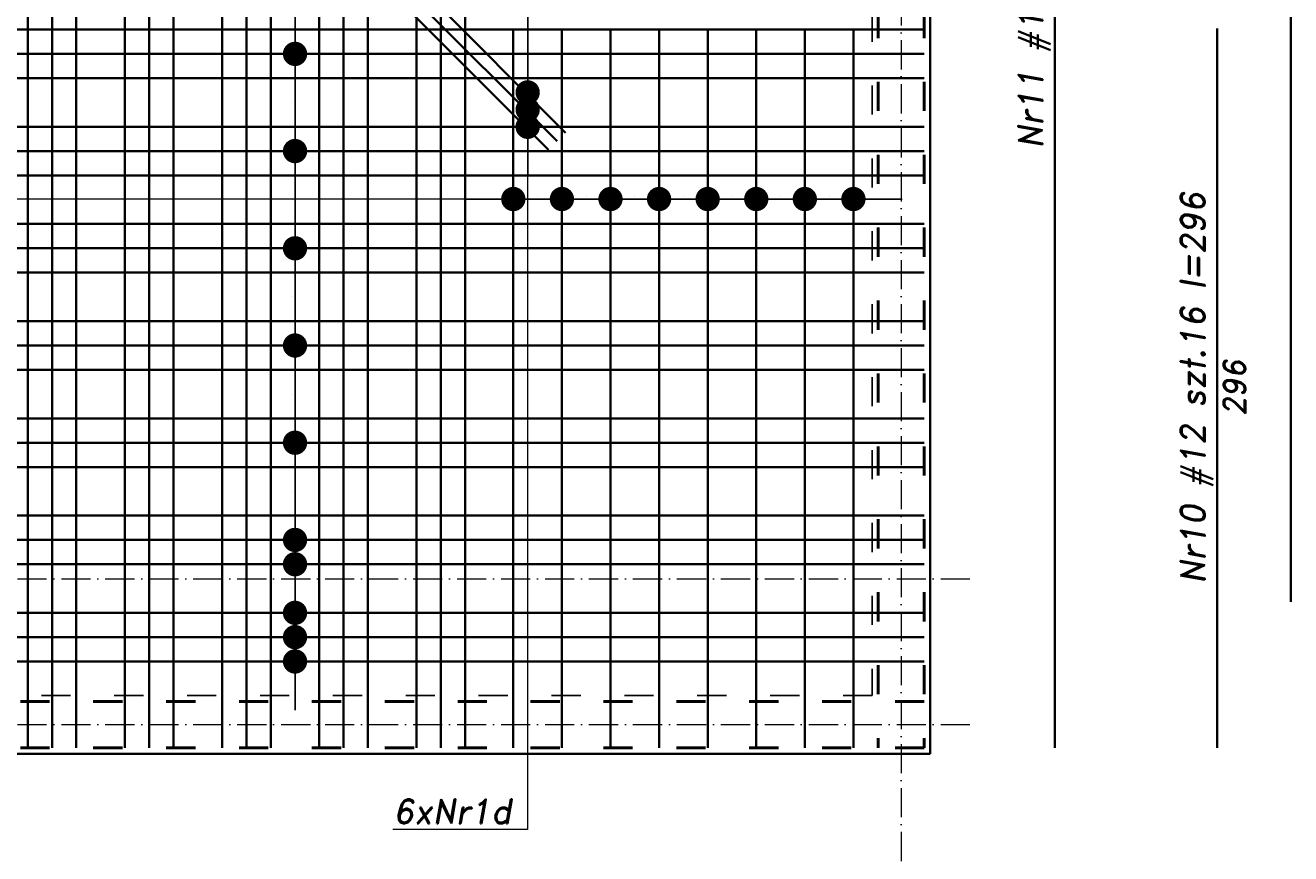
# Model space of a CAD drawing. Header units: millimetres. Extents: x 300938 to 312016, y 11971 to 20881.
# Tile 130 of 239: x 308050 to 308571, y 16231 to 16572. Entities that reach past the tile are written whole.
import ezdxf

# ---------------------------------------------------------------- set-up
doc = ezdxf.new("R2010")
doc.units = ezdxf.units.MM
doc.linetypes.add('ACAD_ISO03W100', pattern=[30, 12, -18])
doc.linetypes.add('ACAD_ISO10W100', pattern=[18, 12, -3, 0, -3])
for name, color, linetype, lineweight in [('konstrukcja', 3, 'Continuous', 35), ('konstrukcja wymiary', 1, 'Continuous', 13), ('opisy', 2, 'Continuous', 18), ('osie', 5, 'ACAD_ISO10W100', 13), ('zbrojenie', 4, 'Continuous', 50), ('zbrojenie płyty', 141, 'Continuous', 35)]:
    doc.layers.add(name, color=color, linetype=linetype, lineweight=lineweight)
doc.layers.add('przerywane', color=6, linetype='ACAD_ISO03W100')
doc.styles.add('KONSTRUKCJA', font='romand.shx', dxfattribs={"oblique": 10})
doc.styles.get("Standard").update_dxf_attribs({"font": 'romand.shx', "oblique": 10})
doc.dimstyles.new('150', dxfattribs={"dimtxt": 10, "dimasz": 7, "dimexe": 1.25, "dimexo": 0.625, "dimgap": 3, "dimtad": 1, "dimdec": 0, "dimrnd": 0.5, "dimtxsty": 'KONSTRUKCJA', "dimblk": 'ARCHTICK', "dimcen": 2.5, "dimadec": 0, "dimazin": 0, "dimtfac": 1, "dimtdec": 0, "dimtix": 1, "dimtmove": 0, "dimatfit": 3, "dimfxl": 4, "dimfxlon": 1, "dimarcsym": 0})
doc.dimstyles.new('kropki', dxfattribs={"dimtxt": 0.001, "dimasz": 10, "dimexe": 1.25, "dimexo": 0.625, "dimgap": 1, "dimtad": 1, "dimtxsty": 'Standard', "dimblk": 'DOT', "dimcen": 2.5, "dimadec": 0, "dimazin": 0, "dimtfac": 1, "dimtmove": 0, "dimatfit": 3, "dimfxl": 1, "dimfxlon": 1, "dimarcsym": 0})

# ---------------------------------------------------------------- blocks, each defined once
blk = doc.blocks.new('_ArchTick')
at = {"color": 0, "linetype": 'ByBlock', "lineweight": 13, "const_width": 0.15}
blk.add_lwpolyline([(-0.5, -0.5), (0.5, 0.5)], dxfattribs=at)
blk = doc.blocks.new('*D1297')
at = {"layer": 'Defpoints', "color": 0, "transparency": 16777216}
for p in [(307778.44, 16332.22), (308422.44, 16272.22), (308422.44, 16212.22)]:
    blk.add_point(p, dxfattribs=at)
at = {"layer": 'konstrukcja wymiary', "color": 0, "lineweight": -2, "transparency": 16777216}
for p, q in [((307778.44, 16216.22), (307778.44, 16210.97)), ((308422.44, 16216.22), (308422.44, 16210.97)), ((307778.44, 16212.22), (308422.44, 16212.22))]:
    blk.add_line(p, q, dxfattribs=at)
at = {"layer": 'konstrukcja wymiary', "color": 0, "lineweight": -2, "transparency": 16777216, "xscale": 7, "yscale": 7, "zscale": 7, "rotation": 180}
blk.add_blockref('_ArchTick', (307778.44, 16212.22), dxfattribs=at)
at = {"layer": 'konstrukcja wymiary', "color": 0, "lineweight": -2, "transparency": 16777216, "xscale": 7, "yscale": 7, "zscale": 7}
blk.add_blockref('_ArchTick', (308422.44, 16212.22), dxfattribs=at)
at = {"layer": 'konstrukcja wymiary', "color": 0, "transparency": 16777216, "insert": (308100.44, 16220.22), "char_height": 10, "attachment_point": 5, "style": 'KONSTRUKCJA'}
blk.add_mtext('644', dxfattribs=at)
blk = doc.blocks.new('_Dot')
at = {"color": 0, "linetype": 'ByBlock', "lineweight": -2}
blk.add_line((-0.5, 0), (-1, 0), dxfattribs=at)
at = {"color": 0, "linetype": 'ByBlock', "const_width": 0.5}
blk.add_lwpolyline([(-0.25, 0, 1), (0.25, 0, 1)], format="xyb", close=True, dxfattribs=at)
blk = doc.blocks.new('*D1467')
at = {"layer": 'Defpoints', "color": 0, "transparency": 16777216}
for p in [(308150.94, 16626.22), (308150.94, 16560.22), (308160.97, 16560.22)]:
    blk.add_point(p, dxfattribs=at)
at = {"layer": 'konstrukcja wymiary', "color": 0, "lineweight": -2, "transparency": 16777216}
for p, q in [((308159.97, 16626.22), (308162.22, 16626.22)), ((308160.97, 16616.22), (308160.97, 16570.22)), ((308159.97, 16560.22), (308162.22, 16560.22))]:
    blk.add_line(p, q, dxfattribs=at)
at = {"layer": 'konstrukcja wymiary', "color": 0, "lineweight": -2, "transparency": 16777216, "xscale": 10, "yscale": 10, "zscale": 10}
for p, rotation in [((308160.97, 16626.22), 90), ((308160.97, 16560.22), 270)]:
    blk.add_blockref('_Dot', p, dxfattribs=dict(at, rotation=rotation))
at = {"layer": 'konstrukcja wymiary', "color": 0, "transparency": 16777216, "insert": (308159.97, 16593.22), "char_height": 0.001, "attachment_point": 5, "rotation": 90}
blk.add_mtext('66', dxfattribs=at)
blk = doc.blocks.new('*D1468')
at = {"layer": 'Defpoints', "color": 0, "transparency": 16777216}
for p in [(308150.94, 16560.22), (308150.94, 16520.22), (308160.97, 16520.22)]:
    blk.add_point(p, dxfattribs=at)
at = {"layer": 'konstrukcja wymiary', "color": 0, "lineweight": -2, "transparency": 16777216}
for p, q in [((308159.97, 16560.22), (308162.22, 16560.22)), ((308160.97, 16550.22), (308160.97, 16530.22)), ((308159.97, 16520.22), (308162.22, 16520.22))]:
    blk.add_line(p, q, dxfattribs=at)
at = {"layer": 'konstrukcja wymiary', "color": 0, "lineweight": -2, "transparency": 16777216, "xscale": 10, "yscale": 10, "zscale": 10}
for p, rotation in [((308160.97, 16560.22), 90), ((308160.97, 16520.22), 270)]:
    blk.add_blockref('_Dot', p, dxfattribs=dict(at, rotation=rotation))
at = {"layer": 'konstrukcja wymiary', "color": 0, "transparency": 16777216, "insert": (308159.97, 16540.22), "char_height": 0.001, "attachment_point": 5, "rotation": 90}
blk.add_mtext('40', dxfattribs=at)
blk = doc.blocks.new('*D1469')
at = {"layer": 'Defpoints', "color": 0, "transparency": 16777216}
for p in [(308150.94, 16520.22), (308150.94, 16480.22), (308160.97, 16480.22)]:
    blk.add_point(p, dxfattribs=at)
at = {"layer": 'konstrukcja wymiary', "color": 0, "lineweight": -2, "transparency": 16777216}
for p, q in [((308159.97, 16520.22), (308162.22, 16520.22)), ((308160.97, 16510.22), (308160.97, 16490.22)), ((308159.97, 16480.22), (308162.22, 16480.22))]:
    blk.add_line(p, q, dxfattribs=at)
at = {"layer": 'konstrukcja wymiary', "color": 0, "lineweight": -2, "transparency": 16777216, "xscale": 10, "yscale": 10, "zscale": 10}
for p, rotation in [((308160.97, 16520.22), 90), ((308160.97, 16480.22), 270)]:
    blk.add_blockref('_Dot', p, dxfattribs=dict(at, rotation=rotation))
at = {"layer": 'konstrukcja wymiary', "color": 0, "transparency": 16777216, "insert": (308159.97, 16500.22), "char_height": 0.001, "attachment_point": 5, "rotation": 90}
blk.add_mtext('40', dxfattribs=at)
blk = doc.blocks.new('*D1470')
at = {"layer": 'Defpoints', "color": 0, "transparency": 16777216}
for p in [(308150.94, 16480.22), (308160.97, 16440.22), (308160.97, 16440.22)]:
    blk.add_point(p, dxfattribs=at)
at = {"layer": 'konstrukcja wymiary', "color": 0, "lineweight": -2, "transparency": 16777216}
for p, q in [((308159.97, 16480.22), (308162.22, 16480.22)), ((308160.97, 16470.22), (308160.97, 16450.22)), ((308160.97, 16440.22), (308162.22, 16440.22))]:
    blk.add_line(p, q, dxfattribs=at)
at = {"layer": 'konstrukcja wymiary', "color": 0, "lineweight": -2, "transparency": 16777216, "xscale": 10, "yscale": 10, "zscale": 10}
for p, rotation in [((308160.97, 16480.22), 90), ((308160.97, 16440.22), 270)]:
    blk.add_blockref('_Dot', p, dxfattribs=dict(at, rotation=rotation))
at = {"layer": 'konstrukcja wymiary', "color": 0, "transparency": 16777216, "insert": (308159.97, 16460.22), "char_height": 0.001, "attachment_point": 5, "rotation": 90}
blk.add_mtext('40', dxfattribs=at)
blk = doc.blocks.new('*D1471')
at = {"layer": 'Defpoints', "color": 0, "transparency": 16777216}
for p in [(308160.97, 16440.22), (308150.94, 16400.22), (308160.97, 16400.22)]:
    blk.add_point(p, dxfattribs=at)
at = {"layer": 'konstrukcja wymiary', "color": 0, "lineweight": -2, "transparency": 16777216}
for p, q in [((308160.97, 16440.22), (308162.22, 16440.22)), ((308160.97, 16430.22), (308160.97, 16410.22)), ((308159.97, 16400.22), (308162.22, 16400.22))]:
    blk.add_line(p, q, dxfattribs=at)
at = {"layer": 'konstrukcja wymiary', "color": 0, "lineweight": -2, "transparency": 16777216, "xscale": 10, "yscale": 10, "zscale": 10}
for p, rotation in [((308160.97, 16440.22), 90), ((308160.97, 16400.22), 270)]:
    blk.add_blockref('_Dot', p, dxfattribs=dict(at, rotation=rotation))
at = {"layer": 'konstrukcja wymiary', "color": 0, "transparency": 16777216, "insert": (308159.97, 16420.22), "char_height": 0.001, "attachment_point": 5, "rotation": 90}
blk.add_mtext('40', dxfattribs=at)
blk = doc.blocks.new('*D1472')
at = {"layer": 'Defpoints', "color": 0, "transparency": 16777216}
for p in [(308150.94, 16400.22), (308150.94, 16360.22), (308160.97, 16360.22)]:
    blk.add_point(p, dxfattribs=at)
at = {"layer": 'konstrukcja wymiary', "color": 0, "lineweight": -2, "transparency": 16777216}
for p, q in [((308159.97, 16400.22), (308162.22, 16400.22)), ((308160.97, 16390.22), (308160.97, 16370.22)), ((308159.97, 16360.22), (308162.22, 16360.22))]:
    blk.add_line(p, q, dxfattribs=at)
at = {"layer": 'konstrukcja wymiary', "color": 0, "lineweight": -2, "transparency": 16777216, "xscale": 10, "yscale": 10, "zscale": 10}
for p, rotation in [((308160.97, 16400.22), 90), ((308160.97, 16360.22), 270)]:
    blk.add_blockref('_Dot', p, dxfattribs=dict(at, rotation=rotation))
at = {"layer": 'konstrukcja wymiary', "color": 0, "transparency": 16777216, "insert": (308159.97, 16380.22), "char_height": 0.001, "attachment_point": 5, "rotation": 90}
blk.add_mtext('40', dxfattribs=at)
blk = doc.blocks.new('*D1473')
at = {"layer": 'Defpoints', "color": 0, "transparency": 16777216}
for p in [(308150.94, 16360.22), (308150.94, 16350.22), (308160.97, 16350.22)]:
    blk.add_point(p, dxfattribs=at)
at = {"layer": 'konstrukcja wymiary', "color": 0, "lineweight": -2, "transparency": 16777216}
for p, q in [((308160.97, 16370.22), (308160.97, 16380.22)), ((308159.97, 16360.22), (308162.22, 16360.22)), ((308160.97, 16360.22), (308160.97, 16350.22)), ((308159.97, 16350.22), (308162.22, 16350.22)), ((308160.97, 16340.22), (308160.97, 16330.22))]:
    blk.add_line(p, q, dxfattribs=at)
at = {"layer": 'konstrukcja wymiary', "color": 0, "lineweight": -2, "transparency": 16777216, "xscale": 10, "yscale": 10, "zscale": 10}
for p, rotation in [((308160.97, 16360.22), 270), ((308160.97, 16350.22), 90)]:
    blk.add_blockref('_Dot', p, dxfattribs=dict(at, rotation=rotation))
at = {"layer": 'konstrukcja wymiary', "color": 0, "transparency": 16777216, "insert": (308159.97, 16355.22), "char_height": 0.001, "attachment_point": 5, "rotation": 90}
blk.add_mtext('10', dxfattribs=at)
blk = doc.blocks.new('*D1474')
at = {"layer": 'Defpoints', "color": 0, "transparency": 16777216}
for p in [(308150.94, 16350.22), (308150.94, 16330.22), (308160.97, 16330.22)]:
    blk.add_point(p, dxfattribs=at)
at = {"layer": 'konstrukcja wymiary', "color": 0, "lineweight": -2, "transparency": 16777216}
for p, q in [((308160.97, 16360.22), (308160.97, 16370.22)), ((308159.97, 16350.22), (308162.22, 16350.22)), ((308160.97, 16350.22), (308160.97, 16330.22)), ((308159.97, 16330.22), (308162.22, 16330.22)), ((308160.97, 16320.22), (308160.97, 16310.22))]:
    blk.add_line(p, q, dxfattribs=at)
at = {"layer": 'konstrukcja wymiary', "color": 0, "lineweight": -2, "transparency": 16777216, "xscale": 10, "yscale": 10, "zscale": 10}
for p, rotation in [((308160.97, 16350.22), 270), ((308160.97, 16330.22), 90)]:
    blk.add_blockref('_Dot', p, dxfattribs=dict(at, rotation=rotation))
at = {"layer": 'konstrukcja wymiary', "color": 0, "transparency": 16777216, "insert": (308159.97, 16340.22), "char_height": 0.001, "attachment_point": 5, "rotation": 90}
blk.add_mtext('20', dxfattribs=at)
blk = doc.blocks.new('*D1475')
at = {"layer": 'Defpoints', "color": 0, "transparency": 16777216}
for p in [(308150.94, 16330.22), (308150.94, 16320.22), (308160.97, 16320.22)]:
    blk.add_point(p, dxfattribs=at)
at = {"layer": 'konstrukcja wymiary', "color": 0, "lineweight": -2, "transparency": 16777216}
for p, q in [((308160.97, 16340.22), (308160.97, 16350.22)), ((308159.97, 16330.22), (308162.22, 16330.22)), ((308160.97, 16330.22), (308160.97, 16320.22)), ((308159.97, 16320.22), (308162.22, 16320.22)), ((308160.97, 16310.22), (308160.97, 16300.22))]:
    blk.add_line(p, q, dxfattribs=at)
at = {"layer": 'konstrukcja wymiary', "color": 0, "lineweight": -2, "transparency": 16777216, "xscale": 10, "yscale": 10, "zscale": 10}
for p, rotation in [((308160.97, 16330.22), 270), ((308160.97, 16320.22), 90)]:
    blk.add_blockref('_Dot', p, dxfattribs=dict(at, rotation=rotation))
at = {"layer": 'konstrukcja wymiary', "color": 0, "transparency": 16777216, "insert": (308159.97, 16325.22), "char_height": 0.001, "attachment_point": 5, "rotation": 90}
blk.add_mtext('10', dxfattribs=at)
blk = doc.blocks.new('*D1476')
at = {"layer": 'Defpoints', "color": 0, "transparency": 16777216}
for p in [(308150.94, 16320.22), (308150.94, 16310.22), (308160.97, 16310.22)]:
    blk.add_point(p, dxfattribs=at)
at = {"layer": 'konstrukcja wymiary', "color": 0, "lineweight": -2, "transparency": 16777216}
for p, q in [((308160.97, 16330.22), (308160.97, 16340.22)), ((308159.97, 16320.22), (308162.22, 16320.22)), ((308160.97, 16320.22), (308160.97, 16310.22)), ((308159.97, 16310.22), (308162.22, 16310.22)), ((308160.97, 16300.22), (308160.97, 16290.22))]:
    blk.add_line(p, q, dxfattribs=at)
at = {"layer": 'konstrukcja wymiary', "color": 0, "lineweight": -2, "transparency": 16777216, "xscale": 10, "yscale": 10, "zscale": 10}
for p, rotation in [((308160.97, 16320.22), 270), ((308160.97, 16310.22), 90)]:
    blk.add_blockref('_Dot', p, dxfattribs=dict(at, rotation=rotation))
at = {"layer": 'konstrukcja wymiary', "color": 0, "transparency": 16777216, "insert": (308159.97, 16315.22), "char_height": 0.001, "attachment_point": 5, "rotation": 90}
blk.add_mtext('10', dxfattribs=at)
blk = doc.blocks.new('*D1583')
at = {"layer": 'Defpoints', "color": 0, "transparency": 16777216}
for p in [(308250.82, 16510.22), (308270.82, 16510.22), (308270.82, 16500.49)]:
    blk.add_point(p, dxfattribs=at)
at = {"layer": 'konstrukcja wymiary', "color": 0, "lineweight": -2, "transparency": 16777216}
for p, q in [((308250.82, 16501.49), (308250.82, 16499.24)), ((308270.82, 16501.49), (308270.82, 16499.24)), ((308240.82, 16500.49), (308230.82, 16500.49)), ((308250.82, 16500.49), (308270.82, 16500.49)), ((308280.82, 16500.49), (308290.82, 16500.49))]:
    blk.add_line(p, q, dxfattribs=at)
at = {"layer": 'konstrukcja wymiary', "color": 0, "lineweight": -2, "transparency": 16777216, "xscale": 10, "yscale": 10, "zscale": 10}
blk.add_blockref('_Dot', (308250.82, 16500.49), dxfattribs=at)
at = {"layer": 'konstrukcja wymiary', "color": 0, "lineweight": -2, "transparency": 16777216, "xscale": 10, "yscale": 10, "zscale": 10, "rotation": 180}
blk.add_blockref('_Dot', (308270.82, 16500.49), dxfattribs=at)
at = {"layer": 'konstrukcja wymiary', "color": 0, "transparency": 16777216, "insert": (308260.82, 16501.49), "char_height": 0.001, "attachment_point": 5}
blk.add_mtext('20', dxfattribs=at)
blk = doc.blocks.new('*D1584')
at = {"layer": 'Defpoints', "color": 0, "transparency": 16777216}
for p in [(308270.82, 16510.22), (308290.82, 16510.22), (308290.82, 16500.49)]:
    blk.add_point(p, dxfattribs=at)
at = {"layer": 'konstrukcja wymiary', "color": 0, "lineweight": -2, "transparency": 16777216}
for p, q in [((308270.82, 16501.49), (308270.82, 16499.24)), ((308290.82, 16501.49), (308290.82, 16499.24)), ((308260.82, 16500.49), (308250.82, 16500.49)), ((308270.82, 16500.49), (308290.82, 16500.49)), ((308300.82, 16500.49), (308310.82, 16500.49))]:
    blk.add_line(p, q, dxfattribs=at)
at = {"layer": 'konstrukcja wymiary', "color": 0, "lineweight": -2, "transparency": 16777216, "xscale": 10, "yscale": 10, "zscale": 10}
blk.add_blockref('_Dot', (308270.82, 16500.49), dxfattribs=at)
at = {"layer": 'konstrukcja wymiary', "color": 0, "lineweight": -2, "transparency": 16777216, "xscale": 10, "yscale": 10, "zscale": 10, "rotation": 180}
blk.add_blockref('_Dot', (308290.82, 16500.49), dxfattribs=at)
at = {"layer": 'konstrukcja wymiary', "color": 0, "transparency": 16777216, "insert": (308280.82, 16501.49), "char_height": 0.001, "attachment_point": 5}
blk.add_mtext('20', dxfattribs=at)
blk = doc.blocks.new('*D1585')
at = {"layer": 'Defpoints', "color": 0, "transparency": 16777216}
for p in [(308290.82, 16510.22), (308310.82, 16510.22), (308310.82, 16500.49)]:
    blk.add_point(p, dxfattribs=at)
at = {"layer": 'konstrukcja wymiary', "color": 0, "lineweight": -2, "transparency": 16777216}
for p, q in [((308290.82, 16501.49), (308290.82, 16499.24)), ((308310.82, 16501.49), (308310.82, 16499.24)), ((308280.82, 16500.49), (308270.82, 16500.49)), ((308290.82, 16500.49), (308310.82, 16500.49)), ((308320.82, 16500.49), (308330.82, 16500.49))]:
    blk.add_line(p, q, dxfattribs=at)
at = {"layer": 'konstrukcja wymiary', "color": 0, "lineweight": -2, "transparency": 16777216, "xscale": 10, "yscale": 10, "zscale": 10}
blk.add_blockref('_Dot', (308290.82, 16500.49), dxfattribs=at)
at = {"layer": 'konstrukcja wymiary', "color": 0, "lineweight": -2, "transparency": 16777216, "xscale": 10, "yscale": 10, "zscale": 10, "rotation": 180}
blk.add_blockref('_Dot', (308310.82, 16500.49), dxfattribs=at)
at = {"layer": 'konstrukcja wymiary', "color": 0, "transparency": 16777216, "insert": (308300.82, 16501.49), "char_height": 0.001, "attachment_point": 5}
blk.add_mtext('20', dxfattribs=at)
blk = doc.blocks.new('*D1586')
at = {"layer": 'Defpoints', "color": 0, "transparency": 16777216}
for p in [(308310.82, 16510.22), (308330.82, 16510.22), (308330.82, 16500.49)]:
    blk.add_point(p, dxfattribs=at)
at = {"layer": 'konstrukcja wymiary', "color": 0, "lineweight": -2, "transparency": 16777216}
for p, q in [((308310.82, 16501.49), (308310.82, 16499.24)), ((308330.82, 16501.49), (308330.82, 16499.24)), ((308300.82, 16500.49), (308290.82, 16500.49)), ((308310.82, 16500.49), (308330.82, 16500.49)), ((308340.82, 16500.49), (308350.82, 16500.49))]:
    blk.add_line(p, q, dxfattribs=at)
at = {"layer": 'konstrukcja wymiary', "color": 0, "lineweight": -2, "transparency": 16777216, "xscale": 10, "yscale": 10, "zscale": 10}
blk.add_blockref('_Dot', (308310.82, 16500.49), dxfattribs=at)
at = {"layer": 'konstrukcja wymiary', "color": 0, "lineweight": -2, "transparency": 16777216, "xscale": 10, "yscale": 10, "zscale": 10, "rotation": 180}
blk.add_blockref('_Dot', (308330.82, 16500.49), dxfattribs=at)
at = {"layer": 'konstrukcja wymiary', "color": 0, "transparency": 16777216, "insert": (308320.82, 16501.49), "char_height": 0.001, "attachment_point": 5}
blk.add_mtext('20', dxfattribs=at)
blk = doc.blocks.new('*D1587')
at = {"layer": 'Defpoints', "color": 0, "transparency": 16777216}
for p in [(308330.82, 16510.22), (308350.82, 16510.22), (308350.82, 16500.49)]:
    blk.add_point(p, dxfattribs=at)
at = {"layer": 'konstrukcja wymiary', "color": 0, "lineweight": -2, "transparency": 16777216}
for p, q in [((308330.82, 16501.49), (308330.82, 16499.24)), ((308350.82, 16501.49), (308350.82, 16499.24)), ((308320.82, 16500.49), (308310.82, 16500.49)), ((308330.82, 16500.49), (308350.82, 16500.49)), ((308360.82, 16500.49), (308370.82, 16500.49))]:
    blk.add_line(p, q, dxfattribs=at)
at = {"layer": 'konstrukcja wymiary', "color": 0, "lineweight": -2, "transparency": 16777216, "xscale": 10, "yscale": 10, "zscale": 10}
blk.add_blockref('_Dot', (308330.82, 16500.49), dxfattribs=at)
at = {"layer": 'konstrukcja wymiary', "color": 0, "lineweight": -2, "transparency": 16777216, "xscale": 10, "yscale": 10, "zscale": 10, "rotation": 180}
blk.add_blockref('_Dot', (308350.82, 16500.49), dxfattribs=at)
at = {"layer": 'konstrukcja wymiary', "color": 0, "transparency": 16777216, "insert": (308340.82, 16501.49), "char_height": 0.001, "attachment_point": 5}
blk.add_mtext('20', dxfattribs=at)
blk = doc.blocks.new('*D1588')
at = {"layer": 'Defpoints', "color": 0, "transparency": 16777216}
for p in [(308350.82, 16510.22), (308370.82, 16510.22), (308370.82, 16500.49)]:
    blk.add_point(p, dxfattribs=at)
at = {"layer": 'konstrukcja wymiary', "color": 0, "lineweight": -2, "transparency": 16777216}
for p, q in [((308350.82, 16501.49), (308350.82, 16499.24)), ((308370.82, 16501.49), (308370.82, 16499.24)), ((308340.82, 16500.49), (308330.82, 16500.49)), ((308350.82, 16500.49), (308370.82, 16500.49)), ((308380.82, 16500.49), (308390.82, 16500.49))]:
    blk.add_line(p, q, dxfattribs=at)
at = {"layer": 'konstrukcja wymiary', "color": 0, "lineweight": -2, "transparency": 16777216, "xscale": 10, "yscale": 10, "zscale": 10}
blk.add_blockref('_Dot', (308350.82, 16500.49), dxfattribs=at)
at = {"layer": 'konstrukcja wymiary', "color": 0, "lineweight": -2, "transparency": 16777216, "xscale": 10, "yscale": 10, "zscale": 10, "rotation": 180}
blk.add_blockref('_Dot', (308370.82, 16500.49), dxfattribs=at)
at = {"layer": 'konstrukcja wymiary', "color": 0, "transparency": 16777216, "insert": (308360.82, 16501.49), "char_height": 0.001, "attachment_point": 5}
blk.add_mtext('20', dxfattribs=at)
blk = doc.blocks.new('*D1589')
at = {"layer": 'Defpoints', "color": 0, "transparency": 16777216}
for p in [(308370.82, 16510.22), (308390.82, 16510.22), (308390.82, 16500.49)]:
    blk.add_point(p, dxfattribs=at)
at = {"layer": 'konstrukcja wymiary', "color": 0, "lineweight": -2, "transparency": 16777216}
for p, q in [((308370.82, 16501.49), (308370.82, 16499.24)), ((308390.82, 16501.49), (308390.82, 16499.24)), ((308360.82, 16500.49), (308350.82, 16500.49)), ((308370.82, 16500.49), (308390.82, 16500.49)), ((308400.82, 16500.49), (308410.82, 16500.49))]:
    blk.add_line(p, q, dxfattribs=at)
at = {"layer": 'konstrukcja wymiary', "color": 0, "lineweight": -2, "transparency": 16777216, "xscale": 10, "yscale": 10, "zscale": 10}
blk.add_blockref('_Dot', (308370.82, 16500.49), dxfattribs=at)
at = {"layer": 'konstrukcja wymiary', "color": 0, "lineweight": -2, "transparency": 16777216, "xscale": 10, "yscale": 10, "zscale": 10, "rotation": 180}
blk.add_blockref('_Dot', (308390.82, 16500.49), dxfattribs=at)
at = {"layer": 'konstrukcja wymiary', "color": 0, "transparency": 16777216, "insert": (308380.82, 16501.49), "char_height": 0.001, "attachment_point": 5}
blk.add_mtext('20', dxfattribs=at)
blk = doc.blocks.new('*D2056')
at = {"layer": 'Defpoints', "color": 0, "transparency": 16777216}
for p in [(308256.73, 16642.08), (308256.73, 16530.22), (308256.73, 16530.22)]:
    blk.add_point(p, dxfattribs=at)
at = {"layer": 'konstrukcja wymiary', "color": 0, "lineweight": -2, "transparency": 16777216}
for p, q in [((308256.73, 16642.08), (308257.98, 16642.08)), ((308256.73, 16632.08), (308256.73, 16540.22)), ((308256.73, 16530.22), (308257.98, 16530.22))]:
    blk.add_line(p, q, dxfattribs=at)
at = {"layer": 'konstrukcja wymiary', "color": 0, "lineweight": -2, "transparency": 16777216, "xscale": 10, "yscale": 10, "zscale": 10}
for p, rotation in [((308256.73, 16642.08), 90), ((308256.73, 16530.22), 270)]:
    blk.add_blockref('_Dot', p, dxfattribs=dict(at, rotation=rotation))
at = {"layer": 'konstrukcja wymiary', "color": 0, "transparency": 16777216, "insert": (308255.72, 16586.15), "char_height": 0.001, "attachment_point": 5, "rotation": 90}
blk.add_mtext('111,86', dxfattribs=at)
blk = doc.blocks.new('*D2057')
at = {"layer": 'Defpoints', "color": 0, "transparency": 16777216}
for p in [(308256.73, 16537.29), (308256.73, 16537.29), (308256.73, 16530.22)]:
    blk.add_point(p, dxfattribs=at)
at = {"layer": 'konstrukcja wymiary', "color": 0, "lineweight": -2, "transparency": 16777216}
for p, q in [((308256.73, 16547.29), (308256.73, 16557.29)), ((308256.73, 16537.29), (308257.98, 16537.29)), ((308256.73, 16530.22), (308256.73, 16537.29)), ((308256.73, 16530.22), (308257.98, 16530.22)), ((308256.73, 16520.22), (308256.73, 16510.22))]:
    blk.add_line(p, q, dxfattribs=at)
at = {"layer": 'konstrukcja wymiary', "color": 0, "lineweight": -2, "transparency": 16777216, "xscale": 10, "yscale": 10, "zscale": 10}
for p, rotation in [((308256.73, 16537.29), 270), ((308256.73, 16530.22), 90)]:
    blk.add_blockref('_Dot', p, dxfattribs=dict(at, rotation=rotation))
at = {"layer": 'konstrukcja wymiary', "color": 0, "transparency": 16777216, "insert": (308255.72, 16533.76), "char_height": 0.001, "attachment_point": 5, "rotation": 90}
blk.add_mtext('7,07', dxfattribs=at)
blk = doc.blocks.new('*D2058')
at = {"layer": 'Defpoints', "color": 0, "transparency": 16777216}
for p in [(308256.73, 16544.37), (308256.73, 16544.37), (308256.73, 16537.29)]:
    blk.add_point(p, dxfattribs=at)
at = {"layer": 'konstrukcja wymiary', "color": 0, "lineweight": -2, "transparency": 16777216}
for p, q in [((308256.73, 16554.37), (308256.73, 16564.37)), ((308256.73, 16544.37), (308257.98, 16544.37)), ((308256.73, 16537.29), (308256.73, 16544.37)), ((308256.73, 16537.29), (308257.98, 16537.29)), ((308256.73, 16527.29), (308256.73, 16517.29))]:
    blk.add_line(p, q, dxfattribs=at)
at = {"layer": 'konstrukcja wymiary', "color": 0, "lineweight": -2, "transparency": 16777216, "xscale": 10, "yscale": 10, "zscale": 10}
for p, rotation in [((308256.73, 16544.37), 270), ((308256.73, 16537.29), 90)]:
    blk.add_blockref('_Dot', p, dxfattribs=dict(at, rotation=rotation))
at = {"layer": 'konstrukcja wymiary', "color": 0, "transparency": 16777216, "insert": (308255.72, 16540.83), "char_height": 0.001, "attachment_point": 5, "rotation": 90}
blk.add_mtext('7,07', dxfattribs=at)

msp = doc.modelspace()

# ---------------------------------------------------------------- linework, layer by layer
at = {"layer": 'konstrukcja'}
for p, q in [((308422.44, 16272.224), (308422.44, 17511.224)), ((307778.44, 16272.224), (308422.44, 16272.224))]:
    msp.add_line(p, q, dxfattribs=at)
at = {"layer": 'konstrukcja wymiary'}
for p, q in [((308256.725, 16522.724), (308256.725, 16241.066)), ((308260.823, 16500.491), (307471.912, 16500.491)), ((308256.725, 16241.066), (308201.277, 16241.066))]:
    msp.add_line(p, q, dxfattribs=at)
at = {"layer": 'osie'}
for p, q in [((308410.44, 17706.148), (308410.44, 16196.332)), ((306435.771, 16344.224), (308440.491, 16344.224)), ((306435.771, 16284.224), (308440.491, 16284.224))]:
    msp.add_line(p, q, dxfattribs=at)
at = {"layer": 'przerywane'}
for p, q in [((308398.556, 16907.224), (308398.556, 16296.224)), ((308398.556, 16296.224), (307802.44, 16296.224))]:
    msp.add_line(p, q, dxfattribs=at)
at = {"layer": 'zbrojenie', "linetype": 'ACAD_ISO03W100'}
for p, q in [((308400.94, 17508.724), (308400.94, 16274.724)), ((308419.94, 17508.724), (308419.94, 16274.724)), ((308419.94, 16293.724), (307780.94, 16293.724)), ((308419.94, 16274.724), (307780.94, 16274.724))]:
    msp.add_line(p, q, dxfattribs=at)
at = {"layer": 'zbrojenie płyty'}
for p, q in [((308570.813, 17508.724), (308570.813, 16334.724)), ((308050.94, 16274.724), (308050.94, 16928.724)), ((308060.94, 16274.724), (308060.94, 16928.724)), ((308070.94, 16274.724), (308070.94, 16928.724)), ((308090.94, 16274.724), (308090.94, 16928.724)), ((308100.94, 16274.724), (308100.94, 16928.724)), ((308110.94, 16274.724), (308110.94, 16928.724)), ((308130.94, 16274.724), (308130.94, 16928.724)), ((308140.94, 16274.724), (308140.94, 16928.724)), ((308150.94, 16274.724), (308150.94, 16928.724)), ((308170.94, 16274.724), (308170.94, 16928.724)), ((308180.94, 16274.724), (308180.94, 16928.724)), ((308190.94, 16274.724), (308190.94, 16928.724)), ((308210.94, 16274.724), (308210.94, 16928.724)), ((308220.94, 16274.724), (308220.94, 16928.724)), ((308230.94, 16274.724), (308230.94, 16928.724)), ((308473.72, 16274.724), (308473.72, 16928.724)), ((308272.366, 16527.797), (308187.513, 16612.65)), ((308265.295, 16520.726), (308180.442, 16605.579)), ((308268.831, 16524.262), (308183.978, 16609.115)), ((308419.94, 16570.224), (307548.94, 16570.224)), ((308250.823, 16274.724), (308250.823, 16570.724)), ((308270.823, 16274.724), (308270.823, 16570.724)), ((308290.823, 16274.724), (308290.823, 16570.724)), ((308310.823, 16274.724), (308310.823, 16570.724)), ((308330.823, 16274.724), (308330.823, 16570.724)), ((308350.823, 16274.724), (308350.823, 16570.724)), ((308370.823, 16274.724), (308370.823, 16570.724)), ((308390.823, 16274.724), (308390.823, 16570.724)), ((308540.58, 16274.724), (308540.58, 16570.724)), ((308419.94, 16560.224), (307780.94, 16560.224)), ((308419.94, 16550.224), (307548.94, 16550.224)), ((308419.94, 16530.224), (307548.94, 16530.224)), ((308419.94, 16520.224), (307780.94, 16520.224)), ((308419.94, 16510.224), (307548.94, 16510.224)), ((308419.94, 16490.224), (307548.94, 16490.224)), ((308419.94, 16480.224), (307780.94, 16480.224)), ((308419.94, 16470.224), (307548.94, 16470.224)), ((308419.94, 16450.224), (307548.94, 16450.224)), ((308419.94, 16440.224), (307780.94, 16440.224)), ((308419.94, 16430.224), (307548.94, 16430.224)), ((308419.94, 16410.224), (307548.94, 16410.224)), ((308419.94, 16400.224), (307780.94, 16400.224)), ((308419.94, 16390.224), (307548.94, 16390.224)), ((308419.94, 16370.224), (307548.94, 16370.224)), ((308419.94, 16360.224), (307780.94, 16360.224)), ((308419.94, 16350.224), (307780.94, 16350.224)), ((308419.94, 16330.224), (307780.94, 16330.224)), ((308419.94, 16320.224), (307780.94, 16320.224)), ((308419.94, 16310.224), (307780.94, 16310.224))]:
    msp.add_line(p, q, dxfattribs=at)

# ---------------------------------------------------------------- texts
at = {"layer": 'opisy', "width": 253.11941, "attachment_point": 5, "rotation": 90}
for s, insert, char_height in [('Nr11 #12 szt.66 l=655', (308465.318, 16601.724), 9.99999), ('Nr10 #12 szt.16 l=296', (308532.178, 16422.724), 9.99999), ('296', (308547.692, 16422.724), 9)]:
    msp.add_mtext(s, dxfattribs=dict(at, insert=insert, char_height=char_height))
at = {"layer": 'opisy', "insert": (308225.747, 16248.511), "char_height": 10, "width": 231.49388, "attachment_point": 5}
msp.add_mtext('6xNr1d', dxfattribs=at)

# ---------------------------------------------------------------- dimensions: what is measured, and where the dimension line sits
at = {"layer": 'konstrukcja wymiary'}
for base, p1, p2, picture, middle in [((308256.725, 16530.224), (308256.725, 16642.082), (308256.725, 16530.224), '*D2056', (308255.725, 16586.153)), ((308160.974, 16560.224), (308150.94, 16626.224), (308150.94, 16560.224), '*D1467', (308159.974, 16593.224)), ((308160.974, 16520.224), (308150.94, 16560.224), (308150.94, 16520.224), '*D1468', (308159.974, 16540.224)), ((308256.725, 16544.366), (308256.725, 16537.295), (308256.725, 16544.366), '*D2058', (308255.725, 16540.83)), ((308256.725, 16537.295), (308256.725, 16530.224), (308256.725, 16537.295), '*D2057', (308255.725, 16533.759)), ((308160.974, 16480.224), (308150.94, 16520.224), (308150.94, 16480.224), '*D1469', (308159.974, 16500.224)), ((308160.974, 16440.224), (308150.94, 16480.224), (308160.974, 16440.224), '*D1470', (308159.974, 16460.224)), ((308160.974, 16400.224), (308160.974, 16440.224), (308150.94, 16400.224), '*D1471', (308159.974, 16420.224)), ((308160.974, 16360.224), (308150.94, 16400.224), (308150.94, 16360.224), '*D1472', (308159.974, 16380.224)), ((308160.974, 16350.224), (308150.94, 16360.224), (308150.94, 16350.224), '*D1473', (308159.974, 16355.224)), ((308160.974, 16330.224), (308150.94, 16350.224), (308150.94, 16330.224), '*D1474', (308159.974, 16340.224)), ((308160.974, 16320.224), (308150.94, 16330.224), (308150.94, 16320.224), '*D1475', (308159.974, 16325.224)), ((308160.974, 16310.224), (308150.94, 16320.224), (308150.94, 16310.224), '*D1476', (308159.974, 16315.224))]:
    dim = msp.add_linear_dim(base=base, p1=p1, p2=p2, angle=90, dimstyle='kropki', override={"dimtmove": 1}, dxfattribs=at)
    dim.commit()
    dim.dimension.update_dxf_attribs({"geometry": picture, "text_midpoint": middle})
dim = msp.add_linear_dim(base=(308270.823, 16500.491), p1=(308250.823, 16510.224), p2=(308270.823, 16510.224), dimstyle='kropki', dxfattribs=at)
dim.commit()
dim.dimension.update_dxf_attribs({"geometry": '*D1583', "text_midpoint": (308260.823, 16501.492)})
for base, p1, p2, dimstyle, picture, middle in [((308290.823, 16500.491), (308270.823, 16510.224), (308290.823, 16510.224), 'kropki', '*D1584', (308280.823, 16501.492)), ((308310.823, 16500.491), (308290.823, 16510.224), (308310.823, 16510.224), 'kropki', '*D1585', (308300.823, 16501.492)), ((308330.823, 16500.491), (308310.823, 16510.224), (308330.823, 16510.224), 'kropki', '*D1586', (308320.823, 16501.492)), ((308350.823, 16500.491), (308330.823, 16510.224), (308350.823, 16510.224), 'kropki', '*D1587', (308340.823, 16501.492)), ((308370.823, 16500.491), (308350.823, 16510.224), (308370.823, 16510.224), 'kropki', '*D1588', (308360.823, 16501.492)), ((308390.823, 16500.491), (308370.823, 16510.224), (308390.823, 16510.224), 'kropki', '*D1589', (308380.823, 16501.492)), ((308422.44, 16212.224), (307778.44, 16332.224), (308422.44, 16272.224), '150', '*D1297', (308100.44, 16220.224))]:
    dim = msp.add_linear_dim(base=base, p1=p1, p2=p2, dimstyle=dimstyle, override={"dimtmove": 1}, dxfattribs=at)
    dim.commit()
    dim.dimension.update_dxf_attribs({"geometry": picture, "text_midpoint": middle})

doc.saveas('drawing.dxf')
